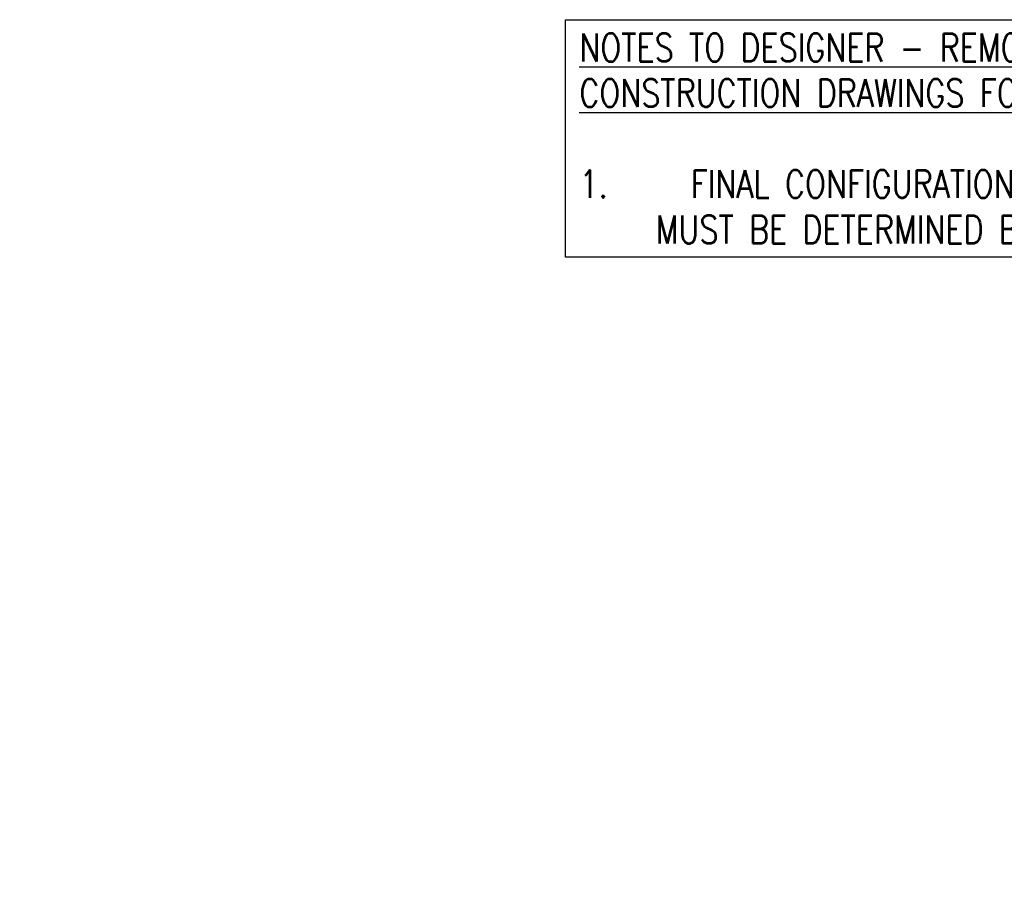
# Model space of a CAD drawing. Header units: inches. Extents: x 175 to 32888, y -1032 to 703.
# Tile 40 of 44: x 1992 to 2417, y 321 to 696. Entities that reach past the tile are written whole.
import ezdxf
from ezdxf import colors
from ezdxf.entities.mleader import LeaderData, LeaderLine
from ezdxf.math import Vec2, Vec3

# ---------------------------------------------------------------- set-up
doc = ezdxf.new("R2010")
doc.units = ezdxf.units.IN
doc.header["$LTSCALE"] = 0.5
doc.header["$MEASUREMENT"] = 0
doc.layers.add('S-ANNO-DIMS', color=1, linetype='Continuous')
doc.layers.add('S-ANNO-TEXT', color=2, linetype='Continuous')
doc.styles.add('Annotative', font='romans.shx', dxfattribs={"width": 0.8, "height": 0.125})

msp = doc.modelspace()

# ---------------------------------------------------------------- texts
at = {"layer": 'S-ANNO-TEXT', "lineweight": -3, "insert": (2233.99, 690.12), "char_height": 12, "width": 511.0977, "attachment_point": 1, "line_spacing_factor": 0.981704, "style": 'Annotative', "bg_fill": 16, "box_fill_scale": 1.5, "bg_fill_color": 256, "bg_fill_transparency": 0}
msp.add_mtext('{\\LNOTES TO DESIGNER - REMOVE THESE NOTES WHEN PREPARING CONSTRUCTION DRAWINGS FOR SITE ADAPTATION.\\P}\\P1.^IFINAL CONFIGURATION AND TERMINATION OF DRAINAGE PIPING \\P     MUST BE DETERMINED BY THE SITE ADAPT DESIGNER.', dxfattribs=at)

# ---------------------------------------------------------------- leaders
at = {"layer": 'S-ANNO-DIMS', "lineweight": -3}
ml = msp.add_multileader_mtext('Standard', dxfattribs=at)
ml.set_content('3" %%C PVC WEEP DRAINS\\PTERMINATED AT HEAD WALL (TYP.)', color=2, style='Annotative')
ml.set_leader_properties()
ml.build(insert=Vec2(0, 0))
ml.multileader.update_dxf_attribs({"text_right_attachment_type": 3, "dogleg_length": 0.125, "arrow_head_size": 17.28, "scale": 96})
ctx = ml.context
ctx.base_point, ctx.scale, ctx.char_height, ctx.arrow_head_size, ctx.landing_gap_size, ctx.plane_origin = Vec3(166.04, 349.01), 96, 12, 17.28, 9, Vec3(243.37, 370.17)
ctx.right_attachment = 3
notes = []
notes.append((ctx, [(1, (1, 1, 0), (445.64, 324.43), (-1, 0), 12, [(0, [(503.47, 398.94)], 0, [])])]))
ctx.mtext.insert, ctx.mtext.width, ctx.mtext.flow_direction = Vec3(175.04, 357.01), 340.7587, 5
for ctx, leaders in notes:
    for number, flags, end, landing, length, lines in leaders:
        leader = LeaderData()
        leader.index, (leader.has_last_leader_line, leader.has_dogleg_vector, leader.attachment_direction) = number, flags
        leader.last_leader_point, leader.dogleg_vector, leader.dogleg_length = Vec3(end), Vec3(landing), length
        for number, points, colour, breaks in lines:
            line = LeaderLine()
            line.index, line.vertices, line.color, line.breaks = number, Vec3.list(points), colors.encode_raw_color(colour), breaks
            leader.lines.append(line)
        ctx.leaders.append(leader)

doc.saveas('drawing.dxf')
